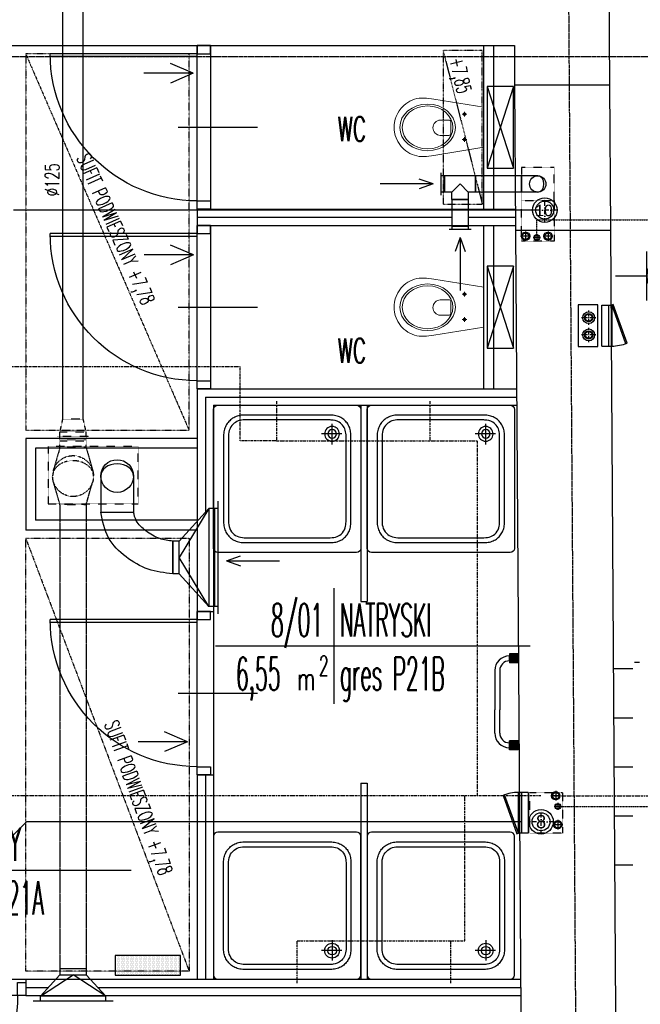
# Model space of a CAD drawing. Header units: inches. Extents: x -145354 to -97635, y 38777 to 78670.
# Tile 13 of 231: x -142732 to -142353, y 42579 to 43181. Entities that reach past the tile are written whole.
import ezdxf
from ezdxf.enums import TextEntityAlignment as Align

# ---------------------------------------------------------------- set-up
doc = ezdxf.new("R2010")
doc.units = ezdxf.units.IN
doc.header["$MEASUREMENT"] = 0
for name, pattern in [('00-inst$0$DASHDOT', [1, 0.5, -0.25, 0, -0.25]), ('CENTER', [2, 1.25, -0.25, 0.25, -0.25]), ('DASHDOT', [1, 0.5, -0.25, 0, -0.25]), ('DASHED', [0.75, 0.5, -0.25]), ('DASHED2', [0.375, 0.25, -0.125]), ('DIVIDE', [31.75, 12.7, -6.35, 0, -6.35, 0, -6.35])]:
    doc.linetypes.add(name, pattern=pattern)
doc.layers.get('0').update_dxf_attribs({"color": 101})
for name, color, linetype in [('Drz---drzwi', 5, 'Continuous'), ('E-OPIS_POM', 6, 'Continuous'), ('E35', 6, 'Continuous'), ('E50', 3, 'Continuous'), ('Ele-balustrada', 64, 'Continuous'), ('Ins-kan', 54, 'Continuous'), ('Ins-went', 141, 'Continuous'), ('Ins-went-opis', 141, 'Continuous'), ('Ins-wod', 152, 'Continuous'), ('Mco-piony', 10, 'Continuous'), ('Mks-podposadzkowa', 230, 'Continuous'), ('Mw-cr-rury', 160, 'DIVIDE'), ('Mw-wc-rury', 160, 'DASHDOT'), ('Mwk-odnośniki', 8, 'Continuous'), ('Os-osie glowne', 8, 'CENTER'), ('piony_K_nr', 240, 'Continuous'), ('Sc-cegla pelna', 32, 'Continuous'), ('Sc-gazobeton', 45, 'Continuous'), ('Sc-gk', 120, 'Continuous'), ('Sc-gk-hatch', 8, 'Continuous'), ('Sc-nad', 5, 'DASHED2'), ('Sc-systemowe', 150, 'Continuous'), ('Sch-widok', 12, 'Continuous'), ('stelaż_wc', 64, 'Continuous'), ('Suf-widok', 8, 'Continuous'), ('W-otwor-strop', 126, 'Continuous'), ('Wym-wew', 8, 'Continuous'), ('Wyp-grzejniki', 56, 'Continuous'), ('Wyp-meble', 155, 'Continuous'), ('Wyp-sanitar', 131, 'Continuous')]:
    doc.layers.add(name, color=color, linetype=linetype)
doc.layers.get('Wym-wew').off()
doc.styles.add('dwg_opis podstawowy', font='romans.shx', dxfattribs={"width": 0.9})
doc.styles.add('KA wymiar', font='romans.shx', dxfattribs={"width": 0.6})
doc.styles.add('tab-bud$0$ROMANS', font='romans', dxfattribs={"width": 0.7})
doc.styles.add('TYTUL2', font='ARIAL.TTF')
doc.linetypes.add('BATTING', pattern='A,0.0001,-0.1,[134,ltypeshp.shx,S=0.1,R=0,X=-0.1,Y=0],-0.2,[134,ltypeshp.shx,S=0.1,R=180,X=0.1,Y=0],-0.1', length=0.4001)

# ---------------------------------------------------------------- blocks, each defined once
blk = doc.blocks.new('pow')
for p, q in [((0, 0.5229), (0, -0.5229)), ((-1.0753, 0), (1.7797, 0))]:
    blk.add_line(p, q)
at = {"style": 'KA wymiar', "width": 0.6}
for s, height, p in [('2', 0.18, (-0.1392, -0.2698)), ('m', 0.21, (-0.3332, -0.401))]:
    blk.add_text(s, height=height, dxfattribs=at).set_placement(p)
at = {"style": 'KA wymiar'}
for tag, width, p in [('01', 0.7, (-0.1311, 0.0844)), ('000.00', 0.6, (-0.3636, -0.401))]:
    blk.add_attdef(tag, text='', height=0.3, dxfattribs=dict(at, width=width)).set_placement(p, align=Align.RIGHT)
blk.add_attdef('POMIESZCZENIE', (0.0709, 0.0844), '', height=0.3, dxfattribs=at)
at = {"style": 'KA wymiar', "width": 0.8}
blk.add_attdef('POSADZKA', (0.0709, -0.401), '', height=0.3, dxfattribs=at)
blk = doc.blocks.new('_0630_DRZWI_90')
at = {"ltscale": 7}
for p, q in [((5, 8), (5, 98)), ((6.8, 8), (6.8, 97.98))]:
    blk.add_line(p, q, dxfattribs=at)
at = {"ltscale": 25}
for p, q in [((50, 19.7), (50, -28.9)), ((5, 8), (0, 8)), ((0, 8), (5, 8)), ((0, 0), (0, 8)), ((95, 8), (5, 8)), ((5, 8), (5, 0)), ((95, 8), (95, 0)), ((100, 8), (95, 8)), ((100, 0), (100, 8)), ((5, 0), (0, 0)), ((5, 0), (0, 0)), ((95, 0), (100, 0)), ((95, 0), (100, 0))]:
    blk.add_line(p, q, dxfattribs=at)
at = {"ltscale": 7}
blk.add_arc((5, 8), 90, 0, 90, dxfattribs=at)
blk = doc.blocks.new('_gslkflhklgj')
at = {"linetype": '00-inst$0$DASHDOT', "ltscale": 5}
for p, q in [((0, -7.5), (0, 7.5)), ((7.5, 0), (-7.5, 0))]:
    blk.add_line(p, q, dxfattribs=at)
for radius in [7.5, 5.5]:
    blk.add_circle((0, 0), radius)
blk = doc.blocks.new('_KOLO_WC_PODWIESZONE')
at = {"lineweight": 0}
for p, q in [((-12.21, 0), (-17.15, -30.7)), ((-12.21, 0), (12.21, 0)), ((12.21, 0), (17.15, -30.7)), ((-8.01, -11.98), (-9.42, -11.98)), ((-8.01, -11.98), (-8.01, -10.54)), ((-8.01, -11.98), (-6.53, -11.98)), ((-8.01, -11.98), (-8.01, -13.41)), ((7.49, -11.98), (6.08, -11.98)), ((7.49, -11.98), (7.49, -10.54)), ((7.49, -11.98), (8.97, -11.98)), ((7.49, -11.98), (7.49, -13.41)), ((-4.44, -21.51), (-4.44, -26.77)), ((-3.5, -20.21), (4, -20.21)), ((4.94, -21.51), (4.94, -26.77)), ((-17.15, -30.7), (-17.82, -35.14)), ((-17.82, -35.14), (-17.77, -39.69)), ((17.15, -30.7), (17.82, -35.14)), ((17.82, -35.14), (17.77, -39.69)), ((-17.77, -39.69), (-17.51, -41.08)), ((-17.51, -41.08), (-17.12, -42.53)), ((17.51, -41.08), (17.12, -42.53)), ((17.77, -39.69), (17.51, -41.08)), ((-17.12, -42.53), (-16.6, -43.93)), ((-16.6, -43.93), (-15.97, -45.29)), ((-15.97, -45.29), (-15.22, -46.59)), ((-15.22, -46.59), (-14.37, -47.83)), ((-14.37, -47.83), (-13.41, -48.99)), ((14.37, -47.83), (13.41, -48.99)), ((15.22, -46.59), (14.37, -47.83)), ((15.97, -45.29), (15.22, -46.59)), ((16.6, -43.93), (15.97, -45.29)), ((17.12, -42.53), (16.6, -43.93)), ((-13.41, -48.99), (-11.77, -50.6)), ((-11.77, -50.6), (-10, -51.94)), ((-10, -51.94), (-8.71, -52.72)), ((-8.71, -52.72), (-6.54, -53.77)), ((-6.54, -53.77), (-5.07, -54.25)), ((6.54, -53.77), (5.07, -54.25)), ((8.71, -52.72), (6.54, -53.77)), ((10, -51.94), (8.71, -52.72)), ((11.77, -50.6), (10, -51.94)), ((13.41, -48.99), (11.77, -50.6)), ((-5.07, -54.25), (-3.02, -54.72)), ((-3.02, -54.72), (-1.52, -54.92)), ((-1.52, -54.92), (0, -55)), ((1.52, -54.92), (0, -55)), ((3.02, -54.72), (1.52, -54.92)), ((5.07, -54.25), (3.02, -54.72))]:
    blk.add_line(p, q, dxfattribs=at)
for centre, radius, start, end in [((-3.24, -21.39), 1.2, 102.23395, 185.88986), ((3.75, -21.39), 1.2, 354.11014, 77.76605), ((0.25, -26.54), 4.7, 182.80221, 357.19779)]:
    blk.add_arc(centre, radius, start, end, dxfattribs=at)
for centre in [(-8.01, -11.98), (7.49, -11.98)]:
    blk.add_ellipse(centre, major_axis=(0.599, 0.599), ratio=1, start_param=5.497787, end_param=11.780972, dxfattribs=at)
for major_axis, ratio in [((0, -17), 0.838235), ((0, -15.54), 0.845174)]:
    blk.add_ellipse((0.05, -34.5), major_axis=major_axis, ratio=ratio, dxfattribs=at)
blk = doc.blocks.new('brod_90x90')
at = {"layer": 'Wyp-sanitar'}
for points in [[(17.53, -14.96), (17.53, 70.05), (17.32, 71.02), (16.77, 71.8), (15.96, 72.31), (14.99, 72.5), (-69.94, 72.5), (-70.9, 72.31), (-71.71, 71.79), (-72.27, 71.01), (-72.47, 70.05), (-72.47, -14.96), (-72.27, -15.95), (-71.73, -16.75), (-70.93, -17.3), (-69.94, -17.5), (14.99, -17.5), (15.99, -17.3), (16.79, -16.76), (17.33, -15.95)], [(-53.82, 66.5), (-1.14, 66.5), (-0.23, 66.48), (0.65, 66.41), (1.49, 66.29), (2.31, 66.13), (3.09, 65.93), (3.85, 65.68), (4.57, 65.39), (5.26, 65.07), (5.92, 64.7), (6.54, 64.3), (7.13, 63.86), (7.68, 63.39), (8.2, 62.89), (8.68, 62.35), (9.13, 61.78), (9.54, 61.18), (9.92, 60.56), (10.25, 59.9), (10.55, 59.22), (10.81, 58.51), (11.03, 57.78), (11.21, 57.03), (11.36, 56.26), (11.46, 55.46), (11.52, 54.65), (11.53, 53.82), (11.53, 53.82), (11.53, 1.18), (11.52, 0.37), (11.46, -0.42), (11.36, -1.2), (11.21, -1.96), (11.03, -2.7), (10.81, -3.42), (10.55, -4.13), (10.25, -4.8), (9.92, -5.46), (9.54, -6.09), (9.13, -6.69), (8.68, -7.26), (8.2, -7.81), (7.68, -8.32), (7.12, -8.8), (6.53, -9.24), (5.91, -9.65), (5.25, -10.02), (4.57, -10.36), (3.84, -10.65), (3.09, -10.91), (2.31, -11.12), (1.49, -11.28), (0.64, -11.4), (-0.23, -11.47), (-1.14, -11.5), (-1.14, -11.5), (-53.82, -11.5), (-54.7, -11.47), (-55.56, -11.39), (-56.4, -11.26), (-57.21, -11.08), (-57.99, -10.86), (-58.75, -10.58), (-59.48, -10.27), (-60.17, -9.91), (-60.84, -9.51), (-61.48, -9.07), (-62.08, -8.59), (-62.65, -8.07), (-63.18, -7.52), (-63.68, -6.94), (-64.14, -6.33), (-64.56, -5.68), (-64.94, -5.01), (-65.28, -4.31), (-65.58, -3.59), (-65.84, -2.84), (-66.05, -2.08), (-66.22, -1.29), (-66.34, -0.48), (-66.41, 0.34), (-66.44, 1.18), (-66.44, 53.82), (-66.41, 54.66), (-66.34, 55.48), (-66.22, 56.29), (-66.05, 57.08), (-65.84, 57.85), (-65.58, 58.6), (-65.28, 59.32), (-64.94, 60.02), (-64.56, 60.69), (-64.14, 61.34), (-63.68, 61.95), (-63.19, 62.53), (-62.65, 63.08), (-62.09, 63.59), (-61.48, 64.07), (-60.85, 64.51), (-60.18, 64.91), (-59.48, 65.27), (-58.75, 65.59), (-58, 65.86), (-57.21, 66.09), (-56.4, 66.26), (-55.56, 66.39), (-54.7, 66.47), (-53.82, 66.5)], [(-1.17, 63.5), (0.06, 63.45), (1.11, 63.3), (2.1, 63.07), (3.04, 62.76), (3.93, 62.36), (4.77, 61.86), (5.57, 61.24), (6.32, 60.49), (7, 59.56), (7.54, 58.59), (7.95, 57.56), (8.27, 56.45), (8.41, 55.56), (8.5, 54.69), (8.53, 53.79), (8.52, 0.64), (8.44, -0.39), (8.27, -1.32), (8.03, -2.21), (7.73, -3.05), (7.36, -3.85), (6.92, -4.6), (6.39, -5.3), (5.79, -5.95), (5.1, -6.55), (4.32, -7.11), (3.12, -7.7), (1.91, -8.11), (0.61, -8.38), (0.01, -8.44), (-0.57, -8.48), (-1.17, -8.5), (-54.37, -8.49), (-55.42, -8.38), (-56.43, -8.17), (-57.38, -7.88), (-58.27, -7.5), (-59.1, -7.05), (-59.87, -6.5), (-60.59, -5.87), (-61.26, -5.13), (-61.88, -4.31), (-62.46, -3.24), (-62.89, -2.16), (-63.19, -1.04), (-63.39, 0.16), (-63.44, 1.22), (-63.42, 54.33), (-63.28, 55.55), (-63.03, 56.7), (-62.65, 57.82), (-62.12, 58.93), (-61.47, 59.88), (-60.76, 60.71), (-59.95, 61.45), (-59.02, 62.11), (-58.03, 62.62), (-57.03, 63), (-56, 63.27), (-54.9, 63.45), (-53.78, 63.5)], [(0, 4.47), (0.93, 4.38), (1.79, 4.13), (2.55, 3.72), (3.21, 3.18), (3.75, 2.54), (4.16, 1.8), (4.41, 1), (4.5, 0.14), (4.41, -0.83), (4.16, -1.71), (3.75, -2.51), (3.21, -3.19), (2.55, -3.75), (1.79, -4.17), (0.93, -4.43), (0, -4.53), (-0.93, -4.43), (-1.79, -4.17), (-2.55, -3.75), (-3.21, -3.19), (-3.75, -2.51), (-4.16, -1.71), (-4.41, -0.83), (-4.5, 0.14), (-4.41, 1), (-4.16, 1.8), (-3.75, 2.54), (-3.21, 3.18), (-2.55, 3.72), (-1.79, 4.13), (-0.93, 4.38)], [(0, -2.65), (-1.02, -2.44), (-1.85, -1.88), (-2.42, -1.05), (-2.62, -0.03), (-2.42, 1), (-1.85, 1.83), (-1.02, 2.39), (0, 2.6), (1.02, 2.39), (1.85, 1.83), (2.42, 1), (2.62, -0.03), (2.42, -1.05), (1.85, -1.88), (1.02, -2.44)]]:
    blk.add_lwpolyline(points, close=True, dxfattribs=at)
for points in [[(0, 6.43), (0, -6.07)], [(5.92, 0), (-6.53, 0)]]:
    blk.add_lwpolyline(points, dxfattribs=at)
blk = doc.blocks.new('_vxkdjhgkljhkgjhk')
for q in [(14.01, 6.02), (30.24, 0)]:
    blk.add_line((0, 0), q)
blk = doc.blocks.new('g-1')
at = {"layer": 'Wyp-grzejniki', "ltscale": 10}
h = blk.add_hatch(color=256, dxfattribs=at)
h.paths.add_polyline_path([(0.04, 0), (-5.36, 0), (-5.36, -5.4), (0.04, -5.4)])
edge = h.paths.add_edge_path(flags=16)
edge.add_line((-5.36, -4.2), (-5.36, -1.2))
blk.add_hatch(color=256, dxfattribs=at).paths.add_polyline_path([(-0.02, -58.59), (-0.02, -53.19), (-5.42, -53.19), (-5.42, -58.59)])
at = {"layer": 'Wyp-grzejniki'}
for p, q in [((-5.4, 0), (-5.4, -5.4)), ((0, 0), (-5.4, 0)), ((0, 0), (0, -5.4)), ((-5.4, -4.2), (-5.4, -1.2)), ((-5.4, -1.2), (-5.4, -4.2)), ((0, -5.4), (-5.4, -5.4)), ((-14.31, -10.2, 0), (-14.31, -34.29, 0)), ((-11.31, -10.2, 0), (-11.31, -34.29, 0)), ((-14.31, -48.39, 0), (-14.31, -34.29, 0)), ((-11.31, -48.39, 0), (-11.31, -34.29, 0)), ((0, -53.19), (-5.4, -53.19)), ((-5.4, -58.59), (-5.4, -53.19)), ((0, -58.59), (0, -53.19)), ((-5.4, -57.39), (-5.4, -54.39)), ((0, -58.59), (-5.4, -58.59))]:
    blk.add_line(p, q, dxfattribs=at)
for centre, radius, start, end in [((-5.31, -10.2, 0), 9, 90.59737, 179.99999), ((-5.31, -10.2, 0), 6, 90.89607, 179.99999), ((-5.31, -48.39, 0), 9, 179.99999, 269.40261), ((-5.31, -48.39, 0), 6, 179.99999, 269.10391)]:
    blk.add_arc(centre, radius, start, end, dxfattribs=at)
blk = doc.blocks.new('pion_woda')
at = {"layer": 'Ins-wod'}
for p, q in [((3, 0), (-3, 0)), ((0, 3), (0, -3))]:
    blk.add_line(p, q, dxfattribs=at)
for centre, radius in [((0, 0.02), 2.55), ((0, 0), 2)]:
    blk.add_circle(centre, radius, dxfattribs=at)
blk = doc.blocks.new('pion_mały')
at = {"layer": 'Ins-wod'}
for p, q in [((0, 2.08), (0, -2.12)), ((2.1, -0.02), (-2.1, -0.02))]:
    blk.add_line(p, q, dxfattribs=at)
for centre, radius in [((0, 0), 1.79), ((0, -0.02), 1.4)]:
    blk.add_circle(centre, radius, dxfattribs=at)
blk = doc.blocks.new('piony_W')
for name, p in [('pion_woda', (-6.91, 0.76)), ('pion_mały', (0, 0.02)), ('pion_woda', (6.91, 0.76))]:
    blk.add_blockref(name, p)
blk = doc.blocks.new('pco')
at = {"layer": 'Mco-piony', "color": 9, "linetype": 'DASHDOT', "ltscale": 3}
for p, q in [((-2599.38, -14.34), (-2610.28, -14.34)), ((-2604.83, -19.79), (-2604.83, -8.89))]:
    blk.add_line(p, q, dxfattribs=at)
at = {"layer": 'Mco-piony', "color": 9}
blk.add_circle((-2604.83, -14.34), 4.53, dxfattribs=at)
at = {"layer": 'Mco-piony'}
blk.add_circle((-2604.83, -14.34), 3.2, dxfattribs=at)
at = {"layer": 'Mco-piony', "color": 8}
blk.add_circle((-2604.83, -14.34), 2.6, dxfattribs=at)
blk = doc.blocks.new('rewizja')
at = {"layer": 'Wyp-meble'}
for p, q in [((-25, 6), (-25, 0)), ((-25, 6), (0, 6)), ((-25, 4), (-25, 2)), ((0, 2), (-25, 2)), ((0, 6), (0, 0)), ((0, 0), (-25, 0))]:
    blk.add_line(p, q, dxfattribs=at)
blk.add_lwpolyline([(-23.15, -9.49), (0.34, -0.94), (0, 0), (-23.49, -8.55)], close=True, dxfattribs=at)
blk.add_arc((0, 0), 25, 180, 202.29244, dxfattribs=at)
blk = doc.blocks.new('0630_STRZAŁKA')
at = {"ltscale": 0.5}
for points in [[(0, 0), (-3.03, -8.56)], [(0, 0), (0, -32.43)], [(0, 0), (3.03, -8.56)]]:
    blk.add_lwpolyline(points, dxfattribs=at)
blk = doc.blocks.new('G_40')
at = {"layer": 'Wyp-grzejniki'}
h = blk.add_hatch(dxfattribs=at)
h.set_pattern_fill('DOTS', color=256, scale=0.5, angle=90, style=0)
h.set_pattern_definition([(90, (-37823.9399, -77504.90915), (-0.79375, 0.396875), [0, -0.79375])])
h.paths.add_polyline_path([(40, -12), (40, 0), (0, 0), (0, -12)])
blk.add_lwpolyline([(0, 0), (0, -12), (40, -12), (40, 0)], close=True, dxfattribs=at)
blk = doc.blocks.new('G1')
at = {"layer": 'E35'}
blk.add_hatch(color=256, dxfattribs=at).paths.add_polyline_path([(10, 22.85), (-10, 22.85, 1)])
for p, q in [((-10, 22.85), (10, 22.85)), ((10, 12.85), (-10, 12.85))]:
    blk.add_line(p, q, dxfattribs=at)
blk.add_arc((0, 22.85), 10, 150, 30, dxfattribs=at)
at = {"layer": 'E50'}
blk.add_line((0, 12.85), (0, 0), dxfattribs=at)

msp = doc.modelspace()

# ---------------------------------------------------------------- linework, layer by layer
at = {"color": 4, "linetype": 'Continuous'}
for p, q in [((-142707.72, 42924.59), (-142707.72, 42926.59)), ((-142616.69, 42882.25), (-142616.69, 42822.25)), ((-142613.19, 42882.25), (-142613.19, 42822.25)), ((-142611.19, 42886.75), (-142611.19, 42817.75))]:
    msp.add_line(p, q, dxfattribs=at)
at = {"layer": 'Ele-balustrada'}
msp.add_line((-142353.11, 42788.12), (-142356.11, 42788.12), dxfattribs=at)
at = {"layer": 'Ins-went', "linetype": 'DASHED', "ltscale": 0.5}
for p, q in [((-142705.97, 42936.89), (-142705.97, 43185.99)), ((-142693.47, 42936.89), (-142693.47, 43185.99))]:
    msp.add_line(p, q, dxfattribs=at)
at = {"layer": 'Ins-went'}
for p, q in [((-142474.37, 43073.97), (-142474.37, 43087.47)), ((-142472.37, 43085.72), (-142474.37, 43085.72)), ((-142472.37, 43085.72), (-142472.37, 43075.72)), ((-142472.37, 43075.72), (-142472.37, 43085.72)), ((-142453.37, 43085.72), (-142472.37, 43085.72)), ((-142453.37, 43075.72), (-142453.37, 43085.72)), ((-142425.37, 43085.72), (-142453.37, 43085.72)), ((-142453.37, 43085.72), (-142453.37, 43075.72)), ((-142415.37, 43085.72), (-142448.28, 43085.72)), ((-142425.37, 43075.72), (-142425.37, 43085.72)), ((-142415.37, 43085.72), (-142425.37, 43085.72)), ((-142425.37, 43085.72), (-142425.37, 43075.72)), ((-142467.87, 43075.72), (-142462.87, 43080.72)), ((-142462.87, 43080.72), (-142457.87, 43075.72)), ((-142472.37, 43075.72), (-142474.37, 43075.72)), ((-142467.87, 43075.72), (-142472.37, 43075.72)), ((-142467.87, 43071.22), (-142467.87, 43075.72)), ((-142453.37, 43075.72), (-142457.87, 43075.72)), ((-142457.87, 43075.72), (-142457.87, 43071.22)), ((-142425.37, 43075.72), (-142453.37, 43075.72)), ((-142415.37, 43075.72), (-142448.28, 43075.72)), ((-142415.37, 43075.72), (-142425.37, 43075.72)), ((-142457.87, 43071.22), (-142467.87, 43071.22)), ((-142467.87, 43071.22), (-142457.87, 43071.22)), ((-142467.87, 43071.22), (-142467.87, 43054.92)), ((-142457.87, 43071.22), (-142457.87, 43054.92)), ((-142456.12, 43052.92), (-142469.62, 43052.92)), ((-142467.87, 43054.92), (-142457.87, 43054.92)), ((-142467.87, 43054.92), (-142467.87, 43052.92)), ((-142457.87, 43054.92), (-142457.87, 43052.92)), ((-142682.75, 42902.09), (-142682.75, 42882.09)), ((-142662.75, 42902.09), (-142662.75, 42882.09)), ((-142682.75, 42882.09), (-142682.75, 42880.09)), ((-142662.75, 42882.09), (-142662.75, 42880.09)), ((-142616.69, 42882.25), (-142634.69, 42862.25)), ((-142616.69, 42882.25), (-142634.69, 42852.25)), ((-142611.19, 42882.25), (-142616.69, 42882.25)), ((-142682.75, 42880.09), (-142662.75, 42880.09)), ((-142638.69, 42842.25), (-142638.69, 42862.25)), ((-142634.69, 42862.25), (-142638.69, 42862.25)), ((-142638.69, 42862.25), (-142638.69, 42842.25)), ((-142634.69, 42842.25), (-142634.69, 42862.25)), ((-142616.69, 42822.25), (-142634.69, 42852.25)), ((-142634.69, 42842.25), (-142638.69, 42842.25)), ((-142616.69, 42822.25), (-142634.69, 42842.25)), ((-142611.19, 42822.25), (-142616.69, 42822.25)), ((-142707.72, 42600.99), (-142691.72, 42600.99)), ((-142719.72, 42583.99), (-142707.72, 42596.99)), ((-142719.72, 42583.99), (-142699.72, 42596.99)), ((-142707.72, 42596.99), (-142691.72, 42596.99)), ((-142679.72, 42583.99), (-142699.72, 42596.99)), ((-142679.72, 42583.99), (-142691.72, 42596.99)), ((-142675.22, 42580.99), (-142724.22, 42580.99)), ((-142679.72, 42583.99), (-142719.72, 42583.99))]:
    msp.add_line(p, q, dxfattribs=at)
at = {"layer": 'Ins-went', "linetype": 'DASHED', "ltscale": 0.2}
for p, q in [((-142707.72, 42929.09), (-142705.97, 42936.89)), ((-142693.47, 42936.89), (-142705.97, 42936.89)), ((-142691.72, 42929.09), (-142693.47, 42936.89)), ((-142707.72, 42929.09), (-142691.72, 42929.09)), ((-142707.72, 42919.59), (-142707.72, 42929.09)), ((-142691.72, 42919.59), (-142691.72, 42929.09)), ((-142709.47, 42926.59), (-142689.97, 42926.59)), ((-142707.72, 42925.09), (-142691.72, 42925.09)), ((-142707.72, 42919.59), (-142707.72, 42924.59)), ((-142691.72, 42924.59), (-142707.72, 42924.59)), ((-142707.72, 42923.59), (-142691.72, 42923.59)), ((-142691.72, 42924.59), (-142691.72, 42926.59)), ((-142691.72, 42919.59), (-142691.72, 42924.59)), ((-142691.72, 42919.59), (-142707.72, 42919.59)), ((-142691.72, 42884.59), (-142707.72, 42884.59))]:
    msp.add_line(p, q, dxfattribs=at)
at = {"layer": 'Ins-went', "linetype": 'DASHED', "ltscale": 0.4}
for p, q in [((-142707.72, 42919.59), (-142711.74, 42905.53)), ((-142691.72, 42919.59), (-142687.7, 42905.53)), ((-142707.72, 42884.59), (-142711.74, 42898.66)), ((-142691.72, 42884.59), (-142687.7, 42898.66)), ((-142707.72, 42884.59), (-142707.72, 42596.99)), ((-142691.72, 42884.59), (-142691.72, 42596.99)), ((-142719.72, 42580.99), (-142719.72, 42583.99)), ((-142679.72, 42580.99), (-142679.72, 42583.99))]:
    msp.add_line(p, q, dxfattribs=at)
at = {"layer": 'Ins-went'}
for centre, radius in [((-142415.37, 43080.72), 5), ((-142672.75, 42902.09), 10)]:
    msp.add_circle(centre, radius, dxfattribs=at)
at = {"layer": 'Ins-went', "linetype": 'DASHED', "ltscale": 0.2}
msp.add_circle((-142699.72, 42902.09), 12.5, dxfattribs=at)
at = {"layer": 'Ins-went'}
for centre, major_axis in [((-142415.37, 43080.72), (0, 5)), ((-142672.75, 42902.09), (-10, 0))]:
    msp.add_ellipse(centre, major_axis=major_axis, ratio=0.75, start_param=3.141593, end_param=6.283185, dxfattribs=at)
at = {"layer": 'Ins-went', "linetype": 'DASHED', "ltscale": 0.2}
msp.add_ellipse((-142699.72, 42902.09), major_axis=(-12.5, 0), ratio=0.75, start_param=3.141593, end_param=6.283185, dxfattribs=at)
at = {"layer": 'Ins-went'}
for points in [[(-142638.69, 42842.25), (-142653.73, 42845.18), (-142667.31, 42852.74), (-142677.99, 42864.28), (-142682.75, 42880.09)], [(-142638.69, 42862.25), (-142646.67, 42863.9), (-142655.14, 42868.61), (-142661, 42874.83), (-142662.75, 42880.09)]]:
    msp.add_spline(points, degree=3, dxfattribs=at)
at = {"layer": 'Mks-podposadzkowa'}
for p, q in [((-142416.57, 43064.74), (-142736.06, 43064.74)), ((-142728.26, 42690.67), (-142759.85, 42659.08)), ((-142424.86, 42690.67), (-142728.26, 42690.67))]:
    msp.add_line(p, q, dxfattribs=at)
at = {"layer": 'Mw-cr-rury', "ltscale": 0.03}
for p, q in [((-142415.95, 43050.07), (-142415.95, 43058.83)), ((-142415.95, 43058.83), (-142278.45, 43058.83)), ((-142403.09, 42700.05), (-142278.45, 42700.05))]:
    msp.add_line(p, q, dxfattribs=at)
at = {"layer": 'Mw-wc-rury'}
for p, q in [((-142597.46, 42968.84), (-142848.06, 42968.84)), ((-142597.46, 42923.68), (-142597.46, 42968.84)), ((-142575.31, 42947.94), (-142575.31, 42923.68)), ((-142481.31, 42947.94), (-142481.31, 42923.68)), ((-142575.31, 42923.68), (-142597.46, 42923.68)), ((-142575.31, 42923.68), (-142452.4, 42923.68)), ((-142452.4, 42923.68), (-142452.4, 42706.57)), ((-142413.39, 42706.57), (-142845.33, 42706.57)), ((-142459.93, 42617.75), (-142459.93, 42706.57)), ((-142407.39, 42706.57), (-142294.02, 42706.57)), ((-142562.65, 42591.9), (-142562.65, 42617.75)), ((-142562.65, 42617.75), (-142459.93, 42617.75)), ((-142468.65, 42591.9), (-142468.65, 42617.75))]:
    msp.add_line(p, q, dxfattribs=at)
at = {"layer": 'Mwk-odnośniki', "linetype": 'Continuous'}
msp.add_lwpolyline([(-142378.69, 43006.84), (-142390.67, 43006.84), (-142390.67, 42981.39), (-142378.69, 42981.39)], close=True, dxfattribs=at)
at = {"layer": 'Os-osie glowne'}
for p, q in [((-142377.42, 40431.76), (-142405.82, 44583.07)), ((-143378.57, 43158.75), (-138190.06, 43158.75))]:
    msp.add_line(p, q, dxfattribs=at)
at = {"layer": 'Sc-cegla pelna'}
for p, q in [((-142913.81, 43165.39), (-142429.69, 43165.39)), ((-142426.93, 42753.39), (-142425.74, 42574.36))]:
    msp.add_line(p, q, dxfattribs=at)
for points in [[(-142373.35, 43414.07), (-142371.52, 43141.39)], [(-142429.69, 43165.39), (-142429.53, 43141.39)], [(-142429.53, 43141.39), (-142371.52, 43141.39)], [(-142428.93, 43052.39), (-142426.93, 42753.39)], [(-142428.93, 43052.39), (-142370.93, 43052.39)], [(-142370.93, 43052.39), (-142367.74, 42574.36)]]:
    msp.add_lwpolyline(points, dxfattribs=at)
at = {"layer": 'Sc-gazobeton'}
for points in [[(-142429.53, 43141.39), (-142428.93, 43052.39)], [(-142371.52, 43141.39), (-142370.93, 43052.39)]]:
    msp.add_lwpolyline(points, dxfattribs=at)
at = {"layer": 'Sc-gk'}
for p, q in [((-142448.28, 43065.39), (-142448.28, 43165.39)), ((-142442.28, 43065.39), (-142442.28, 43165.39)), ((-142623.69, 43065.39), (-142429.02, 43065.39)), ((-142623.69, 43065.39), (-142623.69, 43055.39)), ((-142623.69, 43055.39), (-142428.95, 43055.39)), ((-142448.28, 42955.39), (-142448.28, 43055.39)), ((-142442.28, 42955.39), (-142442.28, 43055.39)), ((-142623.69, 42955.39), (-142428.28, 42955.39)), ((-142623.69, 42955.39), (-142623.69, 42819.36)), ((-142613.69, 42945.39), (-142428.22, 42945.39)), ((-142613.69, 42945.39), (-142613.69, 42819.36)), ((-142728.69, 42925.09), (-142728.69, 42869.09)), ((-142623.69, 42925.09), (-142728.69, 42925.09)), ((-142722.69, 42919.09), (-142722.69, 42875.09)), ((-142623.69, 42919.09), (-142722.69, 42919.09)), ((-142623.69, 42875.09), (-142722.69, 42875.09)), ((-142623.69, 42869.09), (-142728.69, 42869.09)), ((-142623.69, 42819.36), (-142613.69, 42819.36)), ((-142623.69, 42719.36), (-142613.69, 42719.36)), ((-142623.69, 42719.36), (-142623.69, 42594.36)), ((-142613.69, 42719.36), (-142613.69, 42594.36)), ((-142728.69, 42594.36), (-142425.87, 42594.36)), ((-142728.69, 42594.36), (-142728.69, 42584.36)), ((-142728.69, 42584.36), (-142425.8, 42584.36))]:
    msp.add_line(p, q, dxfattribs=at)
at = {"layer": 'Sc-gk-hatch', "linetype": 'BATTING', "ltscale": 0.22}
for p, q in [((-142623.69, 43060.39), (-142467.87, 43060.39)), ((-142457.87, 43060.39), (-142428.95, 43060.39)), ((-142618.69, 42950.39), (-142428.28, 42950.39)), ((-142618.69, 42950.39), (-142618.69, 42880.04)), ((-142618.69, 42719.36), (-142618.69, 42594.36)), ((-142728.69, 42589.36), (-142714.76, 42589.36)), ((-142684.68, 42589.36), (-142425.8, 42589.36))]:
    msp.add_line(p, q, dxfattribs=at)
at = {"layer": 'Sc-nad'}
for p, q in [((-142615.69, 43165.39), (-142615.69, 43065.39)), ((-142615.69, 43055.39), (-142615.69, 42955.39)), ((-142613.69, 42819.36), (-142613.69, 42719.36)), ((-142828.69, 42594.36), (-142728.69, 42594.36))]:
    msp.add_line(p, q, dxfattribs=at)
at = {"layer": 'Sc-systemowe'}
for p, q in [((-142523.69, 42945.39), (-142523.69, 42825.39)), ((-142519.69, 42945.39), (-142519.69, 42825.39)), ((-142523.69, 42825.39), (-142519.69, 42825.39)), ((-142523.69, 42714.36), (-142519.69, 42714.36)), ((-142523.69, 42714.36), (-142523.69, 42594.36)), ((-142519.69, 42714.36), (-142519.69, 42594.36))]:
    msp.add_line(p, q, dxfattribs=at)
at = {"layer": 'Sch-widok'}
for p, q in [((-142357.11, 42784.12), (-142369.14, 42784.12)), ((-142357.11, 42754.12), (-142368.94, 42754.12)), ((-142357.11, 42724.12), (-142368.74, 42724.12)), ((-142357.11, 42694.12), (-142368.54, 42694.12)), ((-142357.11, 42664.12), (-142368.34, 42664.12))]:
    msp.add_line(p, q, dxfattribs=at)
at = {"layer": 'stelaż_wc', "ltscale": 5}
for p, q in [((-142430.28, 43140.39), (-142446.28, 43090.39)), ((-142446.28, 43140.39), (-142430.28, 43090.39)), ((-142430.28, 43030.39), (-142446.28, 42980.39)), ((-142446.28, 43030.39), (-142430.28, 42980.39))]:
    msp.add_line(p, q, dxfattribs=at)
for points in [[(-142446.28, 43140.39), (-142446.28, 43090.39), (-142430.28, 43090.39), (-142430.28, 43140.39)], [(-142446.28, 43030.39), (-142446.28, 42980.39), (-142430.28, 42980.39), (-142430.28, 43030.39)]]:
    msp.add_lwpolyline(points, close=True, dxfattribs=at)
at = {"layer": 'Suf-widok', "linetype": 'DIVIDE', "ltscale": 0.02}
for p, q in [((-142728.69, 43160.32), (-142628.69, 42930.09)), ((-142473.28, 43162.39), (-142449.28, 43068.39)), ((-142728.69, 42864.09), (-142628.69, 42599.36))]:
    msp.add_line(p, q, dxfattribs=at)
for points in [[(-142728.69, 42930.09), (-142628.69, 42930.09), (-142628.69, 43160.32), (-142728.69, 43160.32)], [(-142473.28, 43068.39), (-142449.28, 43068.39), (-142449.28, 43162.39), (-142473.28, 43162.39)], [(-142728.69, 42864.09), (-142628.69, 42864.09), (-142628.69, 42599.36), (-142728.69, 42599.36)]]:
    msp.add_lwpolyline(points, close=True, dxfattribs=at)
at = {"layer": 'W-otwor-strop', "linetype": 'DASHED2', "ltscale": 0.3}
for points in [[(-142425.37, 43070.72), (-142405.37, 43070.72), (-142405.37, 43090.72), (-142425.37, 43090.72)], [(-142425.37, 43070.72), (-142405.37, 43070.72), (-142405.37, 43045.72), (-142425.37, 43045.72)], [(-142659.85, 42885.09), (-142659.85, 42920.09), (-142714.85, 42920.09), (-142714.85, 42885.09)], [(-142420.14, 42708.66), (-142400.14, 42708.66), (-142400.14, 42683.66), (-142420.14, 42683.66)]]:
    msp.add_lwpolyline(points, close=True, dxfattribs=at)

# ---------------------------------------------------------------- block references
for name, p in [('piony_W', (-142415.95, 43047.97)), ('pion_woda', (-142404.39, 42706.57)), ('pion_mały', (-142403.09, 42700.07)), ('pion_woda', (-142403.09, 42688.87))]:
    msp.add_blockref(name, p)
for p, rotation in [((-142370.13, 43006.59), 90), ((-142427.14, 42683.66), 270)]:
    msp.add_blockref('rewizja', p, dxfattribs=dict(rotation=rotation))
at = {"layer": 'Drz---drzwi', "xscale": -1}
for p, rotation in [((-142615.69, 43165.39), 90), ((-142615.69, 43055.39), 90), ((-142615.69, 42819.36), 90), ((-142828.69, 42592.36), 180)]:
    msp.add_blockref('_0630_DRZWI_90', p, dxfattribs=dict(at, rotation=rotation))
at = {"layer": 'E-OPIS_POM'}
ref = msp.add_blockref('pow', (-142540.05, 42798.17), dxfattribs=dict(at, xscale=67.5, yscale=67.5, zscale=67.5))
ref.add_attrib('000.00', '6,55', dxfattribs={"layer": '0', "height": 20.25, "style": 'KA wymiar', "width": 0.448374}).set_placement((-142572.75, 42771.1), align=Align.RIGHT)
ref.add_attrib('01', '8/01', dxfattribs={"layer": '0', "height": 20.25, "style": 'KA wymiar', "width": 0.448374}).set_placement((-142546.66, 42803.87), align=Align.RIGHT)
ref.add_attrib('POMIESZCZENIE', 'NATRYSKI', (-142536.47, 42803.87), dxfattribs={"layer": '0', "height": 20.25, "style": 'KA wymiar', "width": 0.448374})
ref.add_attrib('POSADZKA', 'gres P21B', (-142536.47, 42771.1), dxfattribs={"layer": '0', "height": 20.25, "style": 'KA wymiar', "width": 0.448374})
ref = msp.add_blockref('pow', (-142784.21, 42661.07), dxfattribs=dict(at, xscale=67.5, yscale=67.5, zscale=67.5))
ref.add_attrib('000.00', '20,36', dxfattribs={"layer": '0', "height": 20.25, "style": 'KA wymiar', "width": 0.448374}).set_placement((-142815.24, 42634.01), align=Align.RIGHT)
ref.add_attrib('01', '9/01', dxfattribs={"layer": '0', "height": 20.25, "style": 'KA wymiar', "width": 0.448374}).set_placement((-142790.83, 42666.77), align=Align.RIGHT)
ref.add_attrib('POMIESZCZENIE', 'TOALETY', (-142780.64, 42666.77), dxfattribs={"layer": '0', "height": 20.25, "style": 'KA wymiar', "width": 0.448374})
ref.add_attrib('POSADZKA', 'gres P21A', (-142780.64, 42634.01), dxfattribs={"layer": '0', "height": 20.25, "style": 'KA wymiar', "width": 0.448374})
at = {"layer": 'E35', "xscale": 1.5, "yscale": 1.5, "zscale": 1.5, "rotation": 270}
msp.add_blockref('G1', (-142367.83, 43024.44), dxfattribs=at)
at = {"layer": 'Ins-kan'}
for p in [(-142411.07, 43064.74), (-142413.36, 42690.67)]:
    msp.add_blockref('_gslkflhklgj', p, dxfattribs=at)
at = {"layer": 'Ins-went', "linetype": 'DASHED', "ltscale": 0.6, "xscale": -1}
for p in [(-142626.17, 43148.43), (-142625.98, 43037.33), (-142629.73, 42739.61)]:
    msp.add_blockref('_vxkdjhgkljhkgjhk', p, dxfattribs=at)
at = {"layer": 'Ins-went', "linetype": 'DASHED', "ltscale": 0.6, "rotation": 180}
for p in [(-142626.17, 43148.43), (-142625.98, 43037.33), (-142629.73, 42739.61)]:
    msp.add_blockref('_vxkdjhgkljhkgjhk', p, dxfattribs=at)
at = {"layer": 'Ins-went-opis'}
for p, rotation in [((-142479.37, 43080.72), 270), ((-142605.74, 42850.25), 90)]:
    msp.add_blockref('0630_STRZAŁKA', p, dxfattribs=dict(at, rotation=rotation))
msp.add_blockref('0630_STRZAŁKA', (-142462.87, 43047.92), dxfattribs=at)
at = {"layer": 'Mco-piony', "xscale": 0.799999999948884, "yscale": 0.8000000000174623, "zscale": 0.8, "rotation": 0.001351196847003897}
for p in [(-140300.33, 43010.46, 0), (-140300.33, 42999.93, 0)]:
    msp.add_blockref('pco', p, dxfattribs=at)
at = {"layer": 'Wym-wew'}
msp.add_blockref('G_40', (-142673.91, 42608.83), dxfattribs=at)
at = {"layer": 'Wyp-grzejniki'}
msp.add_blockref('g-1', (-142427.32, 42793.32, 0), dxfattribs=at)
at = {"layer": 'Wyp-sanitar', "rotation": 270}
for p in [(-142448.28, 43115.39), (-142448.28, 43005.39)]:
    msp.add_blockref('_KOLO_WC_PODWIESZONE', p, dxfattribs=at)
at = {"layer": 'Wyp-sanitar', "xscale": -1, "rotation": 180}
for p in [(-142541.21, 42927.89), (-142447.21, 42927.89)]:
    msp.add_blockref('brod_90x90', p, dxfattribs=at)
at = {"layer": 'Wyp-sanitar'}
for p in [(-142541.21, 42611.86), (-142447.21, 42611.86)]:
    msp.add_blockref('brod_90x90', p, dxfattribs=at)

# ---------------------------------------------------------------- texts
at = {"layer": 'E-OPIS_POM', "style": 'dwg_opis podstawowy', "width": 0.6}
for p in [(-142525.99, 43114.36), (-142525.99, 42978.79)]:
    msp.add_text('WC ', height=15, dxfattribs=at).set_placement(p, align=Align.MIDDLE_CENTER)
at = {"layer": 'Ins-went', "style": 'tab-bud$0$ROMANS', "width": 0.7}
msp.add_text('%%C125', height=8.424, rotation=90, dxfattribs=at).set_placement((-142708.3, 43073.25, 0))
at = {"layer": 'piony_K_nr', "style": 'TYTUL2'}
for s, height, p in [('10', 7, (-142416.99, 43061.05, -76.7)), ('8', 8, (-142416.45, 42686.75, -76.7))]:
    msp.add_text(s, height=height, dxfattribs=at).set_placement(p)
at = {"layer": 'Suf-widok', "style": 'KA wymiar', "width": 0.6}
for s, rotation, p in [(' +7,85', 283.41191, (-142470.38, 43160.52)), ('SUFIT PODWIESZONY +7,78', 293.91191, (-142697.77, 43096.66)), ('SUFIT PODWIESZONY +7,78', 289.91191, (-142680.75, 42750.48))]:
    msp.add_text(s, height=9, rotation=rotation, dxfattribs=at).set_placement(p)

doc.saveas('drawing.dxf')
